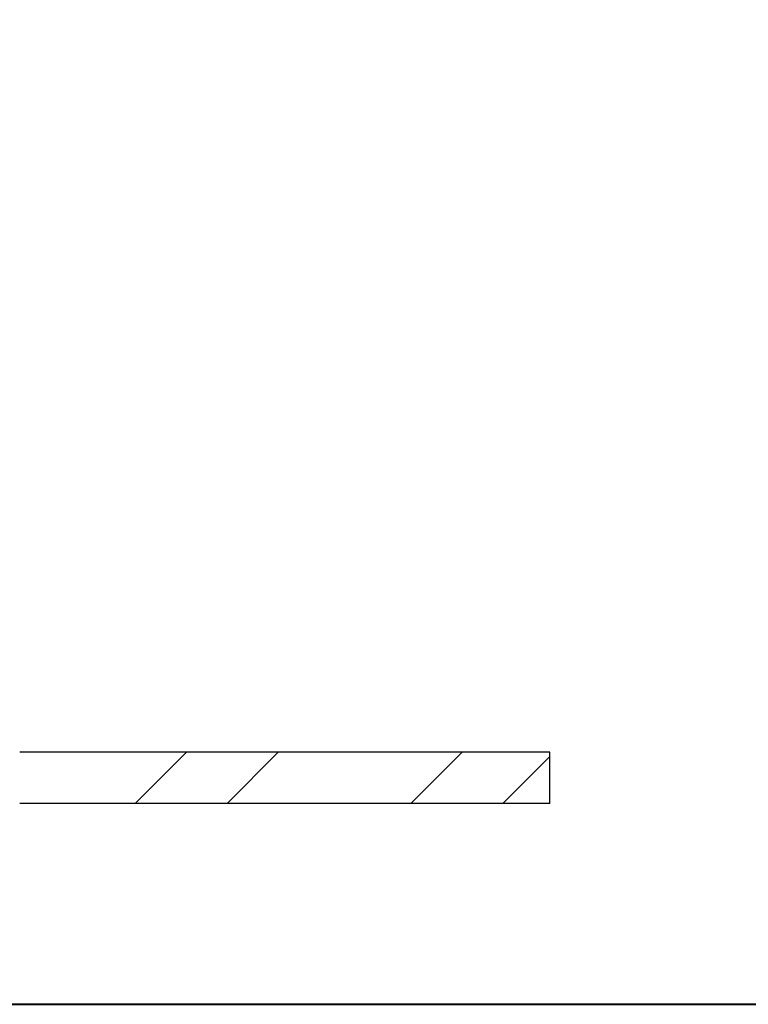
# Model space of a CAD drawing. Header units: millimetres. Extents: x 15 to 682, y -126 to 449.
# Tile 4 of 18: x 130 to 166, y 5 to 53. Entities that reach past the tile are written whole.
import ezdxf

# ---------------------------------------------------------------- set-up
doc = ezdxf.new("R2010")
doc.units = ezdxf.units.MM
doc.layers.get('0').update_dxf_attribs({"true_color": 0xffffff})

msp = doc.modelspace()

# ---------------------------------------------------------------- hatches: boundary and pattern name
at = {"linetype": 'Continuous', "lineweight": 0, "true_color": 0xffffff}
h = msp.add_hatch(dxfattribs=at)
h.set_pattern_fill('ANSI32', style=0)
edge = h.paths.add_edge_path(flags=0)
edge.add_line((128.807483, 18.918887), (128.807483, 53.118887))
edge.add_line((128.807483, 53.118887), (126.307483, 53.118887))
edge.add_line((126.307483, 53.118887), (126.307483, 18.918887))
edge.add_arc((130.407483, 18.918887), 4.1, 180, 270)
edge.add_line((130.407483, 14.818887), (156.307483, 14.818887))
edge.add_line((156.307483, 14.818887), (156.307483, 17.318887))
edge.add_line((156.307483, 17.318887), (130.407483, 17.318887))
edge.add_arc((130.407483, 18.918887), 1.6, 180, 270, ccw=False)

# ---------------------------------------------------------------- linework, layer by layer
at = {"color": 7, "linetype": 'Continuous', "lineweight": 30, "true_color": 0xffffff}
for p, q in [((156.30748, 17.318887), (130.407489, 17.318887)), ((156.30748, 14.818887), (156.30748, 17.318887)), ((156.30748, 14.818887), (130.407489, 14.818887))]:
    msp.add_line(p, q, dxfattribs=at)
at = {"color": 7, "linetype": 'Continuous', "lineweight": 40, "true_color": 0xffffff}
msp.add_line((15, 5), (415, 5), dxfattribs=at)

doc.saveas('drawing.dxf')
